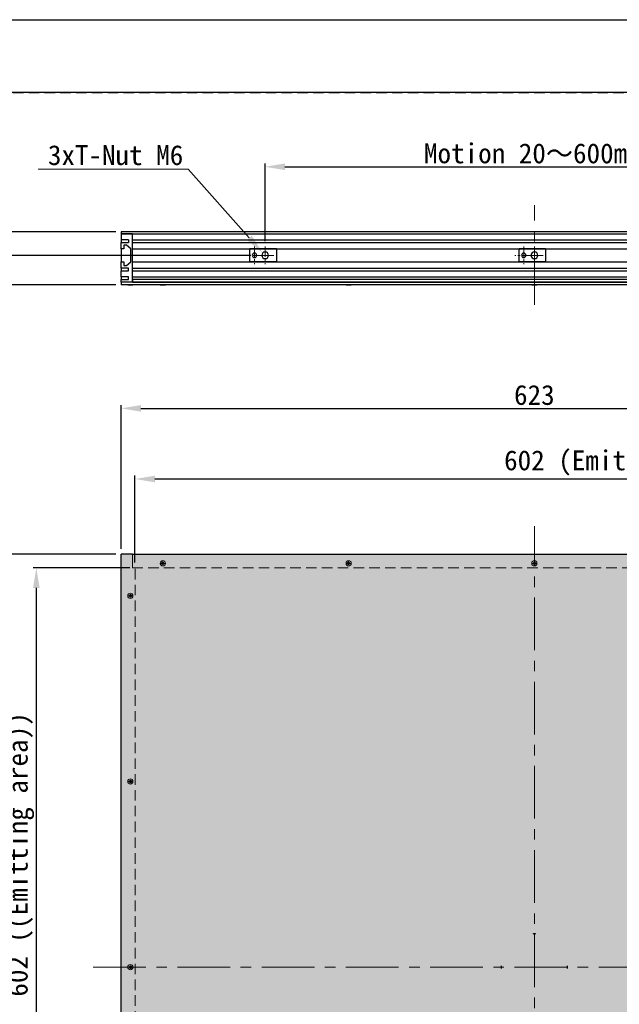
# Model space of a CAD drawing. Header units: millimetres. Extents: x 0 to 420, y 0 to 297.
# Tile 5 of 13: x 95 to 186, y 148 to 297. Entities that reach past the tile are written whole.
import ezdxf
from ezdxf import colors
from ezdxf.entities.mleader import LeaderData, LeaderLine
from ezdxf.math import Vec2, Vec3

# ---------------------------------------------------------------- set-up
doc = ezdxf.new("R2010")
doc.units = ezdxf.units.MM
doc.header["$LTSCALE"] = 0.25
doc.linetypes.add('CENTER', pattern=[50.8, 31.75, -6.35, 6.35, -6.35])
doc.linetypes.add('HIDDEN', pattern=[9.525, 6.35, -3.175])
for name, color, linetype, lineweight in [('BASE', 7, 'Continuous', 25), ('CENTER', 1, 'CENTER', 9), ('DIFFUSER', 4, 'Continuous', 20), ('DIMENSION', 6, 'Continuous', 15), ('HIDDEN', 3, 'HIDDEN', 15), ('MXB8607', 7, 'Continuous', 20), ('SFB-4A6', 7, 'Continuous', 20), ('SIDE COVER', 7, 'Continuous', 25)]:
    doc.layers.add(name, color=color, linetype=linetype, lineweight=lineweight)
doc.layers.add('FORM', color=252, linetype='Continuous')
doc.layers.add('PAPER', color=254, linetype='Continuous', plot=False)
doc.styles.add('VS Standard', font='msgothic.ttc', dxfattribs={"height": 3})
doc.dimstyles.new('VS Standard x0.2', dxfattribs={"dimtxt": 3, "dimasz": 3, "dimexe": 0.5, "dimexo": 0.8, "dimgap": 0.5, "dimtad": 3, "dimlfac": 5, "dimrnd": 0.0001, "dimzin": 9, "dimdsep": 46, "dimtxsty": 'VS Standard', "dimcen": 0, "dimaunit": 1, "dimadec": 0, "dimazin": 2, "dimtfac": 1, "dimtmove": 0, "dimatfit": 2, "dimfxl": 1, "dimtolj": 1, "dimtzin": 0, "dimarcsym": 0})
doc.dimstyles.new('VS Standard x2', dxfattribs={"dimtxt": 3, "dimasz": 3, "dimexe": 0.5, "dimexo": 0.8, "dimgap": 0.5, "dimtad": 3, "dimlfac": 0.5, "dimrnd": 0.0001, "dimzin": 9, "dimdsep": 46, "dimtxsty": 'VS Standard', "dimcen": 0, "dimclrd": 256, "dimclre": 256, "dimclrt": 256, "dimaunit": 1, "dimadec": 0, "dimazin": 2, "dimtfac": 1, "dimtmove": 0, "dimatfit": 2, "dimfxl": 1, "dimtolj": 1, "dimtzin": 0, "dimarcsym": 0})

# ---------------------------------------------------------------- blocks, each defined once
blk = doc.blocks.new('*D7')
at = {"layer": 'Defpoints', "color": 0}
for p in [(235.36, 238.38), (110.76, 216.41), (235.36, 216.41)]:
    blk.add_point(p, dxfattribs=at)
at = {"layer": 'DIMENSION', "color": 0, "lineweight": -2}
for p, q in [((110.76, 217.21), (110.76, 238.88)), ((113.76, 238.38), (232.36, 238.38)), ((235.36, 217.21), (235.36, 238.88))]:
    blk.add_line(p, q, dxfattribs=at)
at = {"layer": 'DIMENSION', "color": 0}
for points in [[(113.76, 238.88), (113.76, 237.88), (110.76, 238.38)], [(232.36, 237.88), (232.36, 238.88), (235.36, 238.38)]]:
    blk.add_solid(points, dxfattribs=at)
at = {"layer": 'DIMENSION', "color": 0, "insert": (173.06, 240.38), "char_height": 3, "attachment_point": 5, "style": 'VS Standard'}
blk.add_mtext('\\A1;623', dxfattribs=at)
blk = doc.blocks.new('*D8')
at = {"layer": 'Defpoints', "color": 0}
for p in [(233.26, 227.73), (112.86, 214.31), (233.26, 214.31)]:
    blk.add_point(p, dxfattribs=at)
at = {"layer": 'DIMENSION', "color": 0, "lineweight": -2}
for p, q in [((112.86, 215.11), (112.86, 228.23)), ((115.86, 227.73), (230.26, 227.73)), ((233.26, 215.11), (233.26, 228.23))]:
    blk.add_line(p, q, dxfattribs=at)
at = {"layer": 'DIMENSION', "color": 0}
for points in [[(115.86, 228.23), (115.86, 227.23), (112.86, 227.73)], [(230.26, 227.23), (230.26, 228.23), (233.26, 227.73)]]:
    blk.add_solid(points, dxfattribs=at)
at = {"layer": 'DIMENSION', "color": 0, "insert": (187.89, 230.05), "char_height": 3, "attachment_point": 5, "style": 'VS Standard'}
blk.add_mtext('\\A1;\\A1;602 (Emitting area)', dxfattribs=at)
blk = doc.blocks.new('*D9')
at = {"layer": 'Defpoints', "color": 0}
for p in [(112.86, 214.31), (97.99, 93.91), (112.86, 93.91)]:
    blk.add_point(p, dxfattribs=at)
at = {"layer": 'DIMENSION', "color": 0, "lineweight": -2}
for p, q in [((112.06, 214.31), (97.49, 214.31)), ((97.99, 211.31), (97.99, 96.91)), ((112.06, 93.91), (97.49, 93.91))]:
    blk.add_line(p, q, dxfattribs=at)
at = {"layer": 'DIMENSION', "color": 0}
for points in [[(98.49, 211.31), (97.49, 211.31), (97.99, 214.31)], [(97.49, 96.91), (98.49, 96.91), (97.99, 93.91)]]:
    blk.add_solid(points, dxfattribs=at)
at = {"layer": 'DIMENSION', "color": 0, "insert": (95.67, 171.09), "char_height": 3, "attachment_point": 5, "rotation": 90, "style": 'VS Standard'}
blk.add_mtext('\\A1;\\A1;602 ((Emitting area))', dxfattribs=at)
blk = doc.blocks.new('*D10')
at = {"layer": 'Defpoints', "color": 0}
for p in [(85.8, 216.41), (110.76, 216.41), (110.76, 91.81)]:
    blk.add_point(p, dxfattribs=at)
at = {"layer": 'DIMENSION', "color": 0, "lineweight": -2}
for p, q in [((109.96, 216.41), (85.3, 216.41)), ((85.8, 94.81), (85.8, 213.41)), ((109.96, 91.81), (85.3, 91.81))]:
    blk.add_line(p, q, dxfattribs=at)
at = {"layer": 'DIMENSION', "color": 0}
for points in [[(86.3, 213.41), (85.3, 213.41), (85.8, 216.41)], [(85.3, 94.81), (86.3, 94.81), (85.8, 91.81)]]:
    blk.add_solid(points, dxfattribs=at)
at = {"layer": 'DIMENSION', "color": 0, "insert": (83.8, 154.11), "char_height": 3, "attachment_point": 5, "rotation": 90, "style": 'VS Standard'}
blk.add_mtext('\\A1;623', dxfattribs=at)
blk = doc.blocks.new('*D16')
at = {"layer": 'Defpoints', "color": 0}
for p in [(213.06, 274.82), (132.46, 262.8), (213.06, 262.8)]:
    blk.add_point(p, dxfattribs=at)
at = {"layer": 'DIMENSION', "lineweight": -2}
for p, q in [((132.46, 263.6), (132.46, 275.32)), ((135.46, 274.82), (210.06, 274.82)), ((213.06, 263.6), (213.06, 275.32))]:
    blk.add_line(p, q, dxfattribs=at)
at = {"layer": 'DIMENSION'}
for points in [[(135.46, 275.32), (135.46, 274.32), (132.46, 274.82)], [(210.06, 274.32), (210.06, 275.32), (213.06, 274.82)]]:
    blk.add_solid(points, dxfattribs=at)
at = {"layer": 'DIMENSION', "insert": (172.76, 276.82), "char_height": 3, "attachment_point": 5, "style": 'VS Standard'}
blk.add_mtext('\\A1;{\\A1;Motion 20}～600mm', dxfattribs=at)
blk = doc.blocks.new('*D18')
at = {"layer": 'Defpoints', "color": 0}
for p in [(88.14, 265.01), (110.76, 265.01), (131.13, 261.46)]:
    blk.add_point(p, dxfattribs=at)
at = {"layer": 'DIMENSION', "color": 0, "lineweight": -2}
for p, q in [((88.14, 265.01), (88.14, 281.15)), ((88.14, 268.01), (88.14, 271.01)), ((109.96, 265.01), (87.64, 265.01)), ((88.14, 261.46), (88.14, 265.01)), ((130.33, 261.46), (87.64, 261.46)), ((88.14, 258.46), (88.14, 255.46))]:
    blk.add_line(p, q, dxfattribs=at)
at = {"layer": 'DIMENSION', "color": 0}
for points in [[(87.64, 268.01), (88.64, 268.01), (88.14, 265.01)], [(88.64, 258.46), (87.64, 258.46), (88.14, 261.46)]]:
    blk.add_solid(points, dxfattribs=at)
at = {"layer": 'DIMENSION', "color": 0, "insert": (86.14, 276.08), "char_height": 3, "attachment_point": 5, "rotation": 90, "style": 'VS Standard'}
blk.add_mtext('\\A1;\\A1;17.75', dxfattribs=at)
blk = doc.blocks.new('*D19')
at = {"layer": 'Defpoints', "color": 0}
for p in [(80.26, 265.01), (110.76, 265.01), (110.76, 257.01)]:
    blk.add_point(p, dxfattribs=at)
at = {"layer": 'DIMENSION', "color": 0, "lineweight": -2}
for p, q in [((109.96, 265.01), (79.76, 265.01)), ((80.26, 260.01), (80.26, 262.01)), ((109.96, 257.01), (79.76, 257.01))]:
    blk.add_line(p, q, dxfattribs=at)
at = {"layer": 'DIMENSION', "color": 0}
for points in [[(80.76, 262.01), (79.76, 262.01), (80.26, 265.01)], [(79.76, 260.01), (80.76, 260.01), (80.26, 257.01)]]:
    blk.add_solid(points, dxfattribs=at)
at = {"layer": 'DIMENSION', "color": 0, "insert": (78.26, 261.01), "char_height": 3, "attachment_point": 5, "rotation": 90, "style": 'VS Standard'}
blk.add_mtext('\\A1;40', dxfattribs=at)

msp = doc.modelspace()

# ---------------------------------------------------------------- hatches: boundary and pattern name
at = {"layer": 'DIFFUSER'}
h = msp.add_hatch(dxfattribs=at)
h.set_pattern_fill('PLUSSES', color=256, scale=0.2, style=0)
h.paths.add_polyline_path([(110.7634, 93.5074), (110.7634, 91.8074), (233.6634, 91.8074), (235.3634, 91.8074), (235.3634, 123.8074), (235.3634, 124.4074), (235.3634, 203.8074), (235.3634, 204.4074), (235.3634, 214.7074), (235.3634, 216.4074), (112.4634, 216.4074), (110.7634, 216.4074)])

# ---------------------------------------------------------------- linework, layer by layer
at = {"layer": 'BASE', "linetype": 'Continuous', "lineweight": 25}
for p, q in [((235.3634, 265.009), (110.7634, 265.009)), ((110.7634, 265.009), (110.7634, 264.709))]:
    msp.add_line(p, q, dxfattribs=at)
at = {"layer": 'CENTER'}
for p, q in [((173.0634, 254.0152), (173.0634, 269.0152)), ((173.0634, 87.6074), (173.0634, 220.6074)), ((106.5634, 154.1074), (239.5634, 154.1074))]:
    msp.add_line(p, q, dxfattribs=at)
at = {"layer": 'CENTER', "ltscale": 0.2}
for p, q in [((132.2127, 261.459), (129.5365, 261.459)), ((130.8746, 262.7971), (130.8746, 260.1209)), ((133.8127, 261.459), (131.1365, 261.459)), ((132.4746, 262.7971), (132.4746, 260.1209)), ((172.8015, 261.459), (170.1253, 261.459)), ((171.4634, 262.7971), (171.4634, 260.1209)), ((174.4015, 261.459), (171.7253, 261.459)), ((173.0634, 262.7971), (173.0634, 260.1209)), ((173.0634, 262.7971), (173.0634, 260.1209))]:
    msp.add_line(p, q, dxfattribs=at)
at = {"layer": 'DIFFUSER', "linetype": 'Continuous', "lineweight": 25}
for p, q in [((235.3634, 257.409), (110.7634, 257.409)), ((110.7634, 257.409), (110.7634, 257.009)), ((235.3634, 257.009), (110.7634, 257.009))]:
    msp.add_line(p, q, dxfattribs=at)
for start, end in [(90, 92.521828), (87.478172, 90), (177.478172, 182.521828), (357.478172, 2.521828)]:
    msp.add_arc((173.0634, 154.1074), 5, start, end, dxfattribs=at)
at = {"layer": 'FORM'}
msp.add_line((406.5, 286), (13.5, 286), dxfattribs=at)
at = {"layer": 'FORM', "linetype": 'HIDDEN'}
msp.add_lwpolyline([(13.5, 286), (406.5, 286), (406.5, 11), (13.5, 11)], close=True, dxfattribs=at)
at = {"layer": 'HIDDEN'}
for p, q in [((112.4634, 216.4074), (112.4634, 214.3074)), ((112.4634, 214.3074), (112.4634, 216.4074)), ((112.4634, 216.4074), (112.4634, 214.3074)), ((112.4634, 216.4074), (112.4634, 214.3074)), ((112.4634, 214.3074), (112.4634, 216.4074)), ((112.4634, 214.3074), (112.4634, 216.4074)), ((112.4634, 214.3074), (233.2634, 214.3074)), ((112.8634, 93.5074), (112.8634, 214.3074))]:
    msp.add_line(p, q, dxfattribs=at)
at = {"layer": 'MXB8607'}
for p, q in [((111.7684, 256.959), (111.7684, 257.009)), ((112.5584, 257.009), (111.7684, 257.009)), ((112.5584, 256.959), (111.7684, 256.959)), ((112.5584, 256.959), (112.5584, 257.009)), ((112.5584, 256.959), (112.5584, 257.009)), ((116.6684, 256.959), (116.6684, 257.009)), ((117.4584, 257.009), (116.6684, 257.009)), ((117.4584, 256.959), (116.6684, 256.959)), ((117.4584, 256.959), (117.4584, 257.009)), ((117.4584, 256.959), (117.4584, 257.009)), ((144.6684, 256.959), (144.6684, 257.009)), ((145.4584, 257.009), (144.6684, 257.009)), ((145.4584, 256.959), (144.6684, 256.959)), ((145.4584, 256.959), (145.4584, 257.009)), ((145.4584, 256.959), (145.4584, 257.009)), ((172.6684, 256.959), (172.6684, 257.009)), ((173.4584, 257.009), (172.6684, 257.009)), ((173.4584, 256.959), (172.6684, 256.959)), ((173.4584, 256.959), (173.4584, 257.009)), ((173.4584, 256.959), (173.4584, 257.009)), ((116.8634, 214.9574), (116.8634, 215.0574)), ((116.8926, 215.0281), (116.8634, 215.0574)), ((116.8634, 215.0574), (117.0134, 215.0574)), ((116.8926, 214.9866), (116.8634, 214.9574)), ((117.0134, 214.9574), (116.8634, 214.9574)), ((116.8926, 214.9866), (116.8926, 215.0281)), ((116.8926, 215.0281), (117.0426, 215.0281)), ((117.0426, 214.9866), (116.8926, 214.9866)), ((117.0426, 215.1781), (117.0134, 215.2074)), ((117.0134, 215.0574), (117.0134, 215.2074)), ((117.0134, 215.2074), (117.1134, 215.2074)), ((117.0134, 215.0574), (117.0426, 215.0281)), ((117.0426, 214.9866), (117.0134, 214.9574)), ((117.0134, 214.8074), (117.0134, 214.9574)), ((117.0426, 214.8366), (117.0134, 214.8074)), ((117.1134, 214.8074), (117.0134, 214.8074)), ((117.0426, 215.1781), (117.0841, 215.1781)), ((117.0426, 215.0281), (117.0426, 215.1781)), ((117.0426, 214.8366), (117.0426, 214.9866)), ((117.0841, 214.8366), (117.0426, 214.8366)), ((117.0841, 215.1781), (117.1134, 215.2074)), ((117.0841, 215.1781), (117.0841, 215.0281)), ((117.0841, 215.0281), (117.1134, 215.0574)), ((117.0841, 215.0281), (117.2341, 215.0281)), ((117.0841, 214.9866), (117.0841, 214.8366)), ((117.2341, 214.9866), (117.0841, 214.9866)), ((117.0841, 214.9866), (117.1134, 214.9574)), ((117.0841, 214.8366), (117.1134, 214.8074)), ((117.1134, 215.2074), (117.1134, 215.0574)), ((117.1134, 215.0574), (117.2634, 215.0574)), ((117.2634, 214.9574), (117.1134, 214.9574)), ((117.1134, 214.9574), (117.1134, 214.8074)), ((117.2341, 215.0281), (117.2634, 215.0574)), ((117.2341, 215.0281), (117.2341, 214.9866)), ((117.2341, 214.9866), (117.2634, 214.9574)), ((117.2634, 215.0574), (117.2634, 214.9574)), ((144.8634, 214.9574), (144.8634, 215.0574)), ((144.8926, 215.0281), (144.8634, 215.0574)), ((144.8634, 215.0574), (145.0134, 215.0574)), ((144.8926, 214.9866), (144.8634, 214.9574)), ((145.0134, 214.9574), (144.8634, 214.9574)), ((144.8926, 214.9866), (144.8926, 215.0281)), ((144.8926, 215.0281), (145.0426, 215.0281)), ((145.0426, 214.9866), (144.8926, 214.9866)), ((145.0426, 215.1781), (145.0134, 215.2074)), ((145.0134, 215.0574), (145.0134, 215.2074)), ((145.0134, 215.2074), (145.1134, 215.2074)), ((145.0134, 215.0574), (145.0426, 215.0281)), ((145.0426, 214.9866), (145.0134, 214.9574)), ((145.0134, 214.8074), (145.0134, 214.9574)), ((145.0426, 214.8366), (145.0134, 214.8074)), ((145.1134, 214.8074), (145.0134, 214.8074)), ((145.0426, 215.1781), (145.0841, 215.1781)), ((145.0426, 215.0281), (145.0426, 215.1781)), ((145.0426, 214.8366), (145.0426, 214.9866)), ((145.0841, 214.8366), (145.0426, 214.8366)), ((145.0841, 215.1781), (145.1134, 215.2074)), ((145.0841, 215.1781), (145.0841, 215.0281)), ((145.0841, 215.0281), (145.1134, 215.0574)), ((145.0841, 215.0281), (145.2341, 215.0281)), ((145.0841, 214.9866), (145.0841, 214.8366)), ((145.2341, 214.9866), (145.0841, 214.9866)), ((145.0841, 214.9866), (145.1134, 214.9574)), ((145.0841, 214.8366), (145.1134, 214.8074)), ((145.1134, 215.2074), (145.1134, 215.0574)), ((145.1134, 215.0574), (145.2634, 215.0574)), ((145.2634, 214.9574), (145.1134, 214.9574)), ((145.1134, 214.9574), (145.1134, 214.8074)), ((145.2341, 215.0281), (145.2634, 215.0574)), ((145.2341, 215.0281), (145.2341, 214.9866)), ((145.2341, 214.9866), (145.2634, 214.9574)), ((145.2634, 215.0574), (145.2634, 214.9574)), ((172.8634, 214.9574), (172.8634, 215.0574)), ((172.8926, 215.0281), (172.8634, 215.0574)), ((172.8634, 215.0574), (173.0134, 215.0574)), ((172.8926, 214.9866), (172.8634, 214.9574)), ((173.0134, 214.9574), (172.8634, 214.9574)), ((172.8926, 214.9866), (172.8926, 215.0281)), ((172.8926, 215.0281), (173.0426, 215.0281)), ((173.0426, 214.9866), (172.8926, 214.9866)), ((173.0426, 215.1781), (173.0134, 215.2074)), ((173.0134, 215.0574), (173.0134, 215.2074)), ((173.0134, 215.2074), (173.1134, 215.2074)), ((173.0134, 215.0574), (173.0426, 215.0281)), ((173.0426, 214.9866), (173.0134, 214.9574)), ((173.0134, 214.8074), (173.0134, 214.9574)), ((173.0426, 214.8366), (173.0134, 214.8074)), ((173.1134, 214.8074), (173.0134, 214.8074)), ((173.0426, 215.1781), (173.0841, 215.1781)), ((173.0426, 215.0281), (173.0426, 215.1781)), ((173.0426, 214.8366), (173.0426, 214.9866)), ((173.0841, 214.8366), (173.0426, 214.8366)), ((173.0841, 215.1781), (173.1134, 215.2074)), ((173.0841, 215.1781), (173.0841, 215.0281)), ((173.0841, 215.0281), (173.1134, 215.0574)), ((173.0841, 215.0281), (173.2341, 215.0281)), ((173.0841, 214.9866), (173.0841, 214.8366)), ((173.2341, 214.9866), (173.0841, 214.9866)), ((173.0841, 214.9866), (173.1134, 214.9574)), ((173.0841, 214.8366), (173.1134, 214.8074)), ((173.1134, 215.2074), (173.1134, 215.0574)), ((173.1134, 215.0574), (173.2634, 215.0574)), ((173.2634, 214.9574), (173.1134, 214.9574)), ((173.1134, 214.9574), (173.1134, 214.8074)), ((173.2341, 215.0281), (173.2634, 215.0574)), ((173.2341, 215.0281), (173.2341, 214.9866)), ((173.2341, 214.9866), (173.2634, 214.9574)), ((173.2634, 215.0574), (173.2634, 214.9574)), ((111.9926, 210.1281), (111.9634, 210.1574)), ((111.9634, 210.0574), (111.9634, 210.1574)), ((111.9634, 210.1574), (112.1134, 210.1574)), ((111.9926, 210.0866), (111.9634, 210.0574)), ((112.1134, 210.0574), (111.9634, 210.0574)), ((111.9926, 210.0866), (111.9926, 210.1281)), ((111.9926, 210.1281), (112.1426, 210.1281)), ((112.1426, 210.0866), (111.9926, 210.0866)), ((112.1134, 210.3074), (112.2134, 210.3074)), ((112.1426, 210.2781), (112.1134, 210.3074)), ((112.1134, 210.1574), (112.1134, 210.3074)), ((112.1426, 210.1281), (112.1134, 210.1574)), ((112.1134, 210.0574), (112.1426, 210.0866)), ((112.1134, 209.9074), (112.1134, 210.0574)), ((112.1426, 209.9366), (112.1134, 209.9074)), ((112.2134, 209.9074), (112.1134, 209.9074)), ((112.1426, 210.1281), (112.1426, 210.2781)), ((112.1426, 210.2781), (112.1841, 210.2781)), ((112.1426, 209.9366), (112.1426, 210.0866)), ((112.1841, 209.9366), (112.1426, 209.9366)), ((112.1841, 210.2781), (112.2134, 210.3074)), ((112.1841, 210.2781), (112.1841, 210.1281)), ((112.1841, 210.1281), (112.2134, 210.1574)), ((112.1841, 210.1281), (112.3341, 210.1281)), ((112.3341, 210.0866), (112.1841, 210.0866)), ((112.1841, 210.0866), (112.2134, 210.0574)), ((112.1841, 210.0866), (112.1841, 209.9366)), ((112.1841, 209.9366), (112.2134, 209.9074)), ((112.2134, 210.3074), (112.2134, 210.1574)), ((112.2134, 210.1574), (112.3634, 210.1574)), ((112.3634, 210.0574), (112.2134, 210.0574)), ((112.2134, 210.0574), (112.2134, 209.9074)), ((112.3341, 210.1281), (112.3634, 210.1574)), ((112.3341, 210.1281), (112.3341, 210.0866)), ((112.3341, 210.0866), (112.3634, 210.0574)), ((112.3634, 210.1574), (112.3634, 210.0574)), ((111.9926, 182.1281), (111.9634, 182.1574)), ((111.9634, 182.0574), (111.9634, 182.1574)), ((111.9634, 182.1574), (112.1134, 182.1574)), ((111.9926, 182.0866), (111.9634, 182.0574)), ((112.1134, 182.0574), (111.9634, 182.0574)), ((111.9926, 182.0866), (111.9926, 182.1281)), ((111.9926, 182.1281), (112.1426, 182.1281)), ((112.1426, 182.0866), (111.9926, 182.0866)), ((112.1134, 182.3074), (112.2134, 182.3074)), ((112.1426, 182.2781), (112.1134, 182.3074)), ((112.1134, 182.1574), (112.1134, 182.3074)), ((112.1426, 182.1281), (112.1134, 182.1574)), ((112.1134, 182.0574), (112.1426, 182.0866)), ((112.1134, 181.9074), (112.1134, 182.0574)), ((112.1426, 181.9366), (112.1134, 181.9074)), ((112.2134, 181.9074), (112.1134, 181.9074)), ((112.1426, 182.1281), (112.1426, 182.2781)), ((112.1426, 182.2781), (112.1841, 182.2781)), ((112.1426, 181.9366), (112.1426, 182.0866)), ((112.1841, 181.9366), (112.1426, 181.9366)), ((112.1841, 182.2781), (112.2134, 182.3074)), ((112.1841, 182.2781), (112.1841, 182.1281)), ((112.1841, 182.1281), (112.2134, 182.1574)), ((112.1841, 182.1281), (112.3341, 182.1281)), ((112.3341, 182.0866), (112.1841, 182.0866)), ((112.1841, 182.0866), (112.2134, 182.0574)), ((112.1841, 182.0866), (112.1841, 181.9366)), ((112.1841, 181.9366), (112.2134, 181.9074)), ((112.2134, 182.3074), (112.2134, 182.1574)), ((112.2134, 182.1574), (112.3634, 182.1574)), ((112.3634, 182.0574), (112.2134, 182.0574)), ((112.2134, 182.0574), (112.2134, 181.9074)), ((112.3341, 182.1281), (112.3634, 182.1574)), ((112.3341, 182.1281), (112.3341, 182.0866)), ((112.3341, 182.0866), (112.3634, 182.0574)), ((112.3634, 182.1574), (112.3634, 182.0574)), ((111.9926, 154.1281), (111.9634, 154.1574)), ((111.9634, 154.0574), (111.9634, 154.1574)), ((111.9634, 154.1574), (112.1134, 154.1574)), ((111.9926, 154.0866), (111.9634, 154.0574)), ((112.1134, 154.0574), (111.9634, 154.0574)), ((111.9926, 154.0866), (111.9926, 154.1281)), ((111.9926, 154.1281), (112.1426, 154.1281)), ((112.1426, 154.0866), (111.9926, 154.0866)), ((112.1134, 154.3074), (112.2134, 154.3074)), ((112.1426, 154.2781), (112.1134, 154.3074)), ((112.1134, 154.1574), (112.1134, 154.3074)), ((112.1426, 154.1281), (112.1134, 154.1574)), ((112.1134, 154.0574), (112.1426, 154.0866)), ((112.1134, 153.9074), (112.1134, 154.0574)), ((112.1426, 153.9366), (112.1134, 153.9074)), ((112.2134, 153.9074), (112.1134, 153.9074)), ((112.1426, 154.1281), (112.1426, 154.2781)), ((112.1426, 154.2781), (112.1841, 154.2781)), ((112.1426, 153.9366), (112.1426, 154.0866)), ((112.1841, 153.9366), (112.1426, 153.9366)), ((112.1841, 154.2781), (112.2134, 154.3074)), ((112.1841, 154.2781), (112.1841, 154.1281)), ((112.1841, 154.1281), (112.2134, 154.1574)), ((112.1841, 154.1281), (112.3341, 154.1281)), ((112.3341, 154.0866), (112.1841, 154.0866)), ((112.1841, 154.0866), (112.2134, 154.0574)), ((112.1841, 154.0866), (112.1841, 153.9366)), ((112.1841, 153.9366), (112.2134, 153.9074)), ((112.2134, 154.3074), (112.2134, 154.1574)), ((112.2134, 154.1574), (112.3634, 154.1574)), ((112.3634, 154.0574), (112.2134, 154.0574)), ((112.2134, 154.0574), (112.2134, 153.9074)), ((112.3341, 154.1281), (112.3634, 154.1574)), ((112.3341, 154.1281), (112.3341, 154.0866)), ((112.3341, 154.0866), (112.3634, 154.0574)), ((112.3634, 154.1574), (112.3634, 154.0574))]:
    msp.add_line(p, q, dxfattribs=at)
at = {"layer": 'MXB8607', "linetype": 'Continuous', "lineweight": 25}
for p, q in [((116.8634, 214.9574), (116.8634, 215.0574)), ((116.8634, 215.0574), (117.0134, 215.0574)), ((116.8926, 215.0281), (116.8634, 215.0574)), ((116.8926, 214.9866), (116.8634, 214.9574)), ((117.0134, 214.9574), (116.8634, 214.9574)), ((116.8926, 214.9866), (116.8926, 215.0281)), ((116.8926, 215.0281), (117.0426, 215.0281)), ((117.0426, 214.9866), (116.8926, 214.9866)), ((117.0426, 215.1781), (117.0134, 215.2074)), ((117.0134, 215.0574), (117.0134, 215.2074)), ((117.0134, 215.2074), (117.1134, 215.2074)), ((117.0134, 215.0574), (117.0426, 215.0281)), ((117.0426, 214.9866), (117.0134, 214.9574)), ((117.0134, 214.8074), (117.0134, 214.9574)), ((117.0426, 214.8366), (117.0134, 214.8074)), ((117.1134, 214.8074), (117.0134, 214.8074)), ((117.0426, 215.1781), (117.0841, 215.1781)), ((117.0426, 215.0281), (117.0426, 215.1781)), ((117.0426, 214.8366), (117.0426, 214.9866)), ((117.0841, 214.8366), (117.0426, 214.8366)), ((117.0841, 215.1781), (117.1134, 215.2074)), ((117.0841, 215.1781), (117.0841, 215.0281)), ((117.0841, 215.0281), (117.1134, 215.0574)), ((117.0841, 215.0281), (117.2341, 215.0281)), ((117.0841, 214.9866), (117.0841, 214.8366)), ((117.2341, 214.9866), (117.0841, 214.9866)), ((117.0841, 214.9866), (117.1134, 214.9574)), ((117.0841, 214.8366), (117.1134, 214.8074)), ((117.1134, 215.2074), (117.1134, 215.0574)), ((117.1134, 215.0574), (117.2634, 215.0574)), ((117.2634, 214.9574), (117.1134, 214.9574)), ((117.1134, 214.9574), (117.1134, 214.8074)), ((117.2341, 215.0281), (117.2634, 215.0574)), ((117.2341, 215.0281), (117.2341, 214.9866)), ((117.2341, 214.9866), (117.2634, 214.9574)), ((117.2634, 215.0574), (117.2634, 214.9574)), ((144.8634, 214.9574), (144.8634, 215.0574)), ((144.8634, 215.0574), (145.0134, 215.0574)), ((144.8926, 215.0281), (144.8634, 215.0574)), ((144.8926, 214.9866), (144.8634, 214.9574)), ((145.0134, 214.9574), (144.8634, 214.9574)), ((144.8926, 214.9866), (144.8926, 215.0281)), ((144.8926, 215.0281), (145.0426, 215.0281)), ((145.0426, 214.9866), (144.8926, 214.9866)), ((145.0426, 215.1781), (145.0134, 215.2074)), ((145.0134, 215.0574), (145.0134, 215.2074)), ((145.0134, 215.2074), (145.1134, 215.2074)), ((145.0134, 215.0574), (145.0426, 215.0281)), ((145.0426, 214.9866), (145.0134, 214.9574)), ((145.0134, 214.8074), (145.0134, 214.9574)), ((145.0426, 214.8366), (145.0134, 214.8074)), ((145.1134, 214.8074), (145.0134, 214.8074)), ((145.0426, 215.1781), (145.0841, 215.1781)), ((145.0426, 215.0281), (145.0426, 215.1781)), ((145.0426, 214.8366), (145.0426, 214.9866)), ((145.0841, 214.8366), (145.0426, 214.8366)), ((145.0841, 215.1781), (145.1134, 215.2074)), ((145.0841, 215.1781), (145.0841, 215.0281)), ((145.0841, 215.0281), (145.1134, 215.0574)), ((145.0841, 215.0281), (145.2341, 215.0281)), ((145.0841, 214.9866), (145.0841, 214.8366)), ((145.2341, 214.9866), (145.0841, 214.9866)), ((145.0841, 214.9866), (145.1134, 214.9574)), ((145.0841, 214.8366), (145.1134, 214.8074)), ((145.1134, 215.2074), (145.1134, 215.0574)), ((145.1134, 215.0574), (145.2634, 215.0574)), ((145.2634, 214.9574), (145.1134, 214.9574)), ((145.1134, 214.9574), (145.1134, 214.8074)), ((145.2341, 215.0281), (145.2634, 215.0574)), ((145.2341, 215.0281), (145.2341, 214.9866)), ((145.2341, 214.9866), (145.2634, 214.9574)), ((145.2634, 215.0574), (145.2634, 214.9574)), ((172.8634, 214.9574), (172.8634, 215.0574)), ((172.8634, 215.0574), (173.0134, 215.0574)), ((172.8926, 215.0281), (172.8634, 215.0574)), ((172.8926, 214.9866), (172.8634, 214.9574)), ((173.0134, 214.9574), (172.8634, 214.9574)), ((172.8926, 214.9866), (172.8926, 215.0281)), ((172.8926, 215.0281), (173.0426, 215.0281)), ((173.0426, 214.9866), (172.8926, 214.9866)), ((173.0426, 215.1781), (173.0134, 215.2074)), ((173.0134, 215.0574), (173.0134, 215.2074)), ((173.0134, 215.2074), (173.1134, 215.2074)), ((173.0134, 215.0574), (173.0426, 215.0281)), ((173.0426, 214.9866), (173.0134, 214.9574)), ((173.0134, 214.8074), (173.0134, 214.9574)), ((173.0426, 214.8366), (173.0134, 214.8074)), ((173.1134, 214.8074), (173.0134, 214.8074)), ((173.0426, 215.1781), (173.0841, 215.1781)), ((173.0426, 215.0281), (173.0426, 215.1781)), ((173.0426, 214.8366), (173.0426, 214.9866)), ((173.0841, 214.8366), (173.0426, 214.8366)), ((173.0841, 215.1781), (173.1134, 215.2074)), ((173.0841, 215.1781), (173.0841, 215.0281)), ((173.0841, 215.0281), (173.1134, 215.0574)), ((173.0841, 215.0281), (173.2341, 215.0281)), ((173.0841, 214.9866), (173.0841, 214.8366)), ((173.2341, 214.9866), (173.0841, 214.9866)), ((173.0841, 214.9866), (173.1134, 214.9574)), ((173.0841, 214.8366), (173.1134, 214.8074)), ((173.1134, 215.2074), (173.1134, 215.0574)), ((173.1134, 215.0574), (173.2634, 215.0574)), ((173.2634, 214.9574), (173.1134, 214.9574)), ((173.1134, 214.9574), (173.1134, 214.8074)), ((173.2341, 215.0281), (173.2634, 215.0574)), ((173.2341, 215.0281), (173.2341, 214.9866)), ((173.2341, 214.9866), (173.2634, 214.9574)), ((173.2634, 215.0574), (173.2634, 214.9574)), ((111.9926, 210.1281), (111.9634, 210.1574)), ((111.9634, 210.0574), (111.9634, 210.1574)), ((111.9634, 210.1574), (112.1134, 210.1574)), ((111.9926, 210.0866), (111.9634, 210.0574)), ((112.1134, 210.0574), (111.9634, 210.0574)), ((111.9926, 210.0866), (111.9926, 210.1281)), ((111.9926, 210.1281), (112.1426, 210.1281)), ((112.1426, 210.0866), (111.9926, 210.0866)), ((112.1134, 210.3074), (112.2134, 210.3074)), ((112.1426, 210.2781), (112.1134, 210.3074)), ((112.1134, 210.1574), (112.1134, 210.3074)), ((112.1426, 210.1281), (112.1134, 210.1574)), ((112.1134, 210.0574), (112.1426, 210.0866)), ((112.1134, 209.9074), (112.1134, 210.0574)), ((112.1426, 209.9366), (112.1134, 209.9074)), ((112.2134, 209.9074), (112.1134, 209.9074)), ((112.1426, 210.1281), (112.1426, 210.2781)), ((112.1426, 210.2781), (112.1841, 210.2781)), ((112.1426, 209.9366), (112.1426, 210.0866)), ((112.1841, 209.9366), (112.1426, 209.9366)), ((112.1841, 210.2781), (112.2134, 210.3074)), ((112.1841, 210.2781), (112.1841, 210.1281)), ((112.1841, 210.1281), (112.2134, 210.1574)), ((112.1841, 210.1281), (112.3341, 210.1281)), ((112.3341, 210.0866), (112.1841, 210.0866)), ((112.1841, 210.0866), (112.2134, 210.0574)), ((112.1841, 210.0866), (112.1841, 209.9366)), ((112.1841, 209.9366), (112.2134, 209.9074)), ((112.2134, 210.3074), (112.2134, 210.1574)), ((112.2134, 210.1574), (112.3634, 210.1574)), ((112.3634, 210.0574), (112.2134, 210.0574)), ((112.2134, 210.0574), (112.2134, 209.9074)), ((112.3341, 210.1281), (112.3634, 210.1574)), ((112.3341, 210.1281), (112.3341, 210.0866)), ((112.3341, 210.0866), (112.3634, 210.0574)), ((112.3634, 210.1574), (112.3634, 210.0574)), ((111.9926, 182.1281), (111.9634, 182.1574)), ((111.9634, 182.0574), (111.9634, 182.1574)), ((111.9634, 182.1574), (112.1134, 182.1574)), ((111.9926, 182.0866), (111.9634, 182.0574)), ((112.1134, 182.0574), (111.9634, 182.0574)), ((111.9926, 182.0866), (111.9926, 182.1281)), ((111.9926, 182.1281), (112.1426, 182.1281)), ((112.1426, 182.0866), (111.9926, 182.0866)), ((112.1134, 182.3074), (112.2134, 182.3074)), ((112.1426, 182.2781), (112.1134, 182.3074)), ((112.1134, 182.1574), (112.1134, 182.3074)), ((112.1426, 182.1281), (112.1134, 182.1574)), ((112.1134, 182.0574), (112.1426, 182.0866)), ((112.1134, 181.9074), (112.1134, 182.0574)), ((112.1426, 181.9366), (112.1134, 181.9074)), ((112.2134, 181.9074), (112.1134, 181.9074)), ((112.1426, 182.1281), (112.1426, 182.2781)), ((112.1426, 182.2781), (112.1841, 182.2781)), ((112.1426, 181.9366), (112.1426, 182.0866)), ((112.1841, 181.9366), (112.1426, 181.9366)), ((112.1841, 182.2781), (112.2134, 182.3074)), ((112.1841, 182.2781), (112.1841, 182.1281)), ((112.1841, 182.1281), (112.2134, 182.1574)), ((112.1841, 182.1281), (112.3341, 182.1281)), ((112.3341, 182.0866), (112.1841, 182.0866)), ((112.1841, 182.0866), (112.2134, 182.0574)), ((112.1841, 182.0866), (112.1841, 181.9366)), ((112.1841, 181.9366), (112.2134, 181.9074)), ((112.2134, 182.3074), (112.2134, 182.1574)), ((112.2134, 182.1574), (112.3634, 182.1574)), ((112.3634, 182.0574), (112.2134, 182.0574)), ((112.2134, 182.0574), (112.2134, 181.9074)), ((112.3341, 182.1281), (112.3634, 182.1574)), ((112.3341, 182.1281), (112.3341, 182.0866)), ((112.3341, 182.0866), (112.3634, 182.0574)), ((112.3634, 182.1574), (112.3634, 182.0574)), ((111.9926, 154.1281), (111.9634, 154.1574)), ((111.9634, 154.0574), (111.9634, 154.1574)), ((111.9634, 154.1574), (112.1134, 154.1574)), ((111.9926, 154.0866), (111.9634, 154.0574)), ((112.1134, 154.0574), (111.9634, 154.0574)), ((111.9926, 154.0866), (111.9926, 154.1281)), ((111.9926, 154.1281), (112.1426, 154.1281)), ((112.1426, 154.0866), (111.9926, 154.0866)), ((112.1134, 154.3074), (112.2134, 154.3074)), ((112.1426, 154.2781), (112.1134, 154.3074)), ((112.1134, 154.1574), (112.1134, 154.3074)), ((112.1426, 154.1281), (112.1134, 154.1574)), ((112.1134, 154.0574), (112.1426, 154.0866)), ((112.1134, 153.9074), (112.1134, 154.0574)), ((112.1426, 153.9366), (112.1134, 153.9074)), ((112.2134, 153.9074), (112.1134, 153.9074)), ((112.1426, 154.1281), (112.1426, 154.2781)), ((112.1426, 154.2781), (112.1841, 154.2781)), ((112.1426, 153.9366), (112.1426, 154.0866)), ((112.1841, 153.9366), (112.1426, 153.9366)), ((112.1841, 154.2781), (112.2134, 154.3074)), ((112.1841, 154.2781), (112.1841, 154.1281)), ((112.1841, 154.1281), (112.2134, 154.1574)), ((112.1841, 154.1281), (112.3341, 154.1281)), ((112.3341, 154.0866), (112.1841, 154.0866)), ((112.1841, 154.0866), (112.2134, 154.0574)), ((112.1841, 154.0866), (112.1841, 153.9366)), ((112.1841, 153.9366), (112.2134, 153.9074)), ((112.2134, 154.3074), (112.2134, 154.1574)), ((112.2134, 154.1574), (112.3634, 154.1574)), ((112.3634, 154.0574), (112.2134, 154.0574)), ((112.2134, 154.0574), (112.2134, 153.9074)), ((112.3341, 154.1281), (112.3634, 154.1574)), ((112.3341, 154.1281), (112.3341, 154.0866)), ((112.3341, 154.0866), (112.3634, 154.0574)), ((112.3634, 154.1574), (112.3634, 154.0574))]:
    msp.add_line(p, q, dxfattribs=at)
at = {"layer": 'MXB8607'}
for centre in [(117.0634, 215.0074), (145.0634, 215.0074), (173.0634, 215.0074), (112.1634, 210.1074), (112.1634, 182.1074), (112.1634, 154.1074)]:
    msp.add_circle(centre, 0.395, dxfattribs=at)
at = {"layer": 'PAPER'}
msp.add_lwpolyline([(0, 297), (420, 297), (420, 0), (0, 0)], close=True, dxfattribs=at)
at = {"layer": 'SFB-4A6', "linetype": 'Continuous', "lineweight": 25}
for p, q in [((130.1746, 262.439), (130.1746, 262.459)), ((134.1746, 262.439), (130.1746, 262.439)), ((130.1746, 260.479), (130.1746, 262.439)), ((134.1746, 262.459), (134.1746, 262.439)), ((134.1746, 262.439), (134.1746, 260.479)), ((170.7634, 262.439), (170.7634, 262.459)), ((174.7634, 262.439), (170.7634, 262.439)), ((170.7634, 260.479), (170.7634, 262.439)), ((174.7634, 262.459), (174.7634, 262.439)), ((174.7634, 262.439), (174.7634, 260.479)), ((134.1746, 260.479), (130.1746, 260.479)), ((130.1746, 260.459), (130.1746, 260.479)), ((134.1746, 260.479), (134.1746, 260.459)), ((174.7634, 260.479), (170.7634, 260.479)), ((170.7634, 260.459), (170.7634, 260.479)), ((174.7634, 260.479), (174.7634, 260.459))]:
    msp.add_line(p, q, dxfattribs=at)
for centre, radius, start, end in [((130.8746, 261.459), 0.33, 90, 270), ((130.8746, 261.459), 0.33, 270, 90), ((132.4746, 261.459), 0.5, 90, 270), ((132.4746, 261.459), 0.5, 270, 90), ((171.4634, 261.459), 0.33, 90, 270), ((171.4634, 261.459), 0.33, 270, 90), ((173.0634, 261.459), 0.5, 90, 270), ((173.0634, 261.459), 0.5, 270, 90)]:
    msp.add_arc(centre, radius, start, end, dxfattribs=at)
at = {"layer": 'SIDE COVER', "lineweight": 25}
for p, q in [((110.7634, 264.709), (235.3634, 264.709)), ((112.4634, 264.709), (110.7634, 264.709)), ((110.7634, 264.709), (110.7634, 263.809)), ((112.4634, 264.709), (235.3634, 264.709)), ((112.4634, 263.809), (112.4634, 264.709)), ((112.4634, 257.409), (112.4634, 264.709)), ((110.7634, 263.809), (110.7634, 263.409)), ((111.8634, 263.809), (110.7634, 263.809)), ((110.7634, 263.409), (111.8634, 263.409)), ((110.7634, 262.459), (110.7634, 263.409)), ((111.1634, 262.9844), (111.1634, 262.459)), ((111.5634, 262.9844), (111.1634, 262.9844)), ((112.2359, 262.459), (111.5634, 262.9844)), ((111.8634, 263.809), (111.8634, 263.409)), ((112.4634, 263.809), (235.3634, 263.809)), ((112.4634, 262.459), (112.4634, 263.409)), ((112.4634, 263.409), (235.3634, 263.409)), ((110.7634, 262.459), (110.7634, 260.459)), ((111.1634, 262.459), (110.7634, 262.459)), ((112.2359, 260.459), (112.2359, 262.459)), ((112.4634, 262.459), (235.3634, 262.459)), ((110.7634, 260.459), (111.1634, 260.459)), ((110.7634, 259.509), (110.7634, 260.459)), ((111.1634, 260.459), (111.1634, 259.9335)), ((111.1634, 259.9335), (111.5634, 259.9335)), ((111.5634, 259.9335), (112.2359, 260.459)), ((112.4634, 259.509), (112.4634, 260.459)), ((112.4634, 260.459), (235.3634, 260.459)), ((110.7634, 259.509), (110.7634, 259.109)), ((111.8634, 259.509), (110.7634, 259.509)), ((110.7634, 259.109), (111.8634, 259.109)), ((110.7634, 258.209), (110.7634, 259.109)), ((111.8634, 259.109), (111.8634, 259.509)), ((112.4634, 259.509), (235.3634, 259.509)), ((112.4634, 259.109), (235.3634, 259.109)), ((112.4634, 258.209), (112.4634, 259.109)), ((110.7634, 258.209), (110.7634, 257.809)), ((111.8634, 258.209), (110.7634, 258.209)), ((110.7634, 257.809), (111.8634, 257.809)), ((110.7634, 257.409), (110.7634, 257.809)), ((112.4634, 257.409), (110.7634, 257.409)), ((111.8634, 257.809), (111.8634, 258.209)), ((112.4634, 258.209), (235.3634, 258.209)), ((112.4634, 257.809), (112.4634, 257.409)), ((235.3634, 257.809), (112.4634, 257.809)), ((112.4634, 257.409), (235.3634, 257.409))]:
    msp.add_line(p, q, dxfattribs=at)
at = {"layer": 'SIDE COVER'}
for p, q in [((112.4634, 216.4074), (110.7634, 216.4074)), ((110.7634, 93.5074), (110.7634, 216.4074)), ((112.4634, 216.4074), (235.3634, 216.4074))]:
    msp.add_line(p, q, dxfattribs=at)

# ---------------------------------------------------------------- dimensions: what is measured, and where the dimension line sits
at = {"layer": 'DIMENSION'}
for base, p1, p2, text, override, picture, middle in [((88.143, 265.009), (131.1253, 261.459), (110.7634, 265.009), '\\A1;<>', {"dimtxsty": 'VS Standard', "dimtfill": 0, "dimtfillclr": 0}, '*D18', (88.143, 276.0797)), ((97.9872, 93.9074), (112.8634, 214.3074), (112.8634, 93.9074), '\\A1;<> ((Emitting area))', {"dimtxsty": 'VS Standard'}, '*D9', (97.9872, 171.0944))]:
    dim = msp.add_linear_dim(base=base, p1=p1, p2=p2, angle=90, text=text, dimstyle='VS Standard x0.2', override=override, dxfattribs=at)
    dim.commit()
    dim.dimension.update_dxf_attribs({"geometry": picture, "text_midpoint": middle, "dimtype": 160})
for base, p1, p2, text, dimstyle, override, picture, middle in [((213.0634, 274.8192), (132.4634, 262.7971), (213.0634, 262.7971), '{\\A1;Motion 20}～600mm', 'VS Standard x2', {"dimtfillclr": 256}, '*D16', (172.7634, 274.8192)), ((233.2634, 227.7287), (112.8634, 214.3074), (233.2634, 214.3074), '\\A1;<> (Emitting area)', 'VS Standard x0.2', {"dimtxsty": 'VS Standard'}, '*D8', (187.8868, 227.7287))]:
    dim = msp.add_linear_dim(base=base, p1=p1, p2=p2, text=text, dimstyle=dimstyle, override=override, dxfattribs=at)
    dim.commit()
    dim.dimension.update_dxf_attribs({"geometry": picture, "text_midpoint": middle, "dimtype": 160})
dim = msp.add_linear_dim(base=(80.2634, 265.009), p1=(110.7634, 257.009), p2=(110.7634, 265.009), angle=90, dimstyle='VS Standard x0.2', dxfattribs=at)
dim.commit()
dim.dimension.update_dxf_attribs({"geometry": '*D19', "text_midpoint": (78.2634, 261.009)})
dim = msp.add_linear_dim(base=(235.3634, 238.3799), p1=(110.7634, 216.4074), p2=(235.3634, 216.4074), dimstyle='VS Standard x0.2', override={"dimtxsty": 'VS Standard'}, dxfattribs=at)
dim.commit()
dim.dimension.update_dxf_attribs({"geometry": '*D7', "text_midpoint": (173.0634, 238.3799), "dimtype": 160})
dim = msp.add_linear_dim(base=(85.8017, 216.4074), p1=(110.7634, 91.8074), p2=(110.7634, 216.4074), angle=90, dimstyle='VS Standard x0.2', override={"dimtxsty": 'VS Standard'}, dxfattribs=at)
dim.commit()
dim.dimension.update_dxf_attribs({"geometry": '*D10', "text_midpoint": (83.8017, 154.1074)})

# ---------------------------------------------------------------- leaders
ml = msp.add_multileader_mtext('Standard', dxfattribs=at)
ml.set_content('3xT-Nut M6\\P', color=256, style='VS Standard')
ml.set_leader_properties(color=256, linetype='ByLayer', lineweight=-1)
ml.build(insert=Vec2(0, 0))
ml.multileader.update_dxf_attribs({"has_dogleg": 0, "text_left_attachment_type": 6, "text_right_attachment_type": 6, "dogleg_length": 0.18, "arrow_head_size": 3})
ctx = ml.context
ctx.base_point, ctx.char_height, ctx.arrow_head_size, ctx.landing_gap_size, ctx.plane_origin = Vec3(81.1603, 274.4768), 3, 3, 0.75, Vec3(-123.9384, 270.6552)
ctx.left_attachment, ctx.right_attachment, ctx.text_align_type = 6, 6, 2
notes = []
notes.append((ctx, [(0, (1, 1, 0), (121.0723, 274.4768), (-1, 0), 0.18, [(0, [(132.0864, 261.8437)], 0, [])])]))
ctx.mtext.insert, ctx.mtext.alignment, ctx.mtext.flow_direction = Vec3(120.1423, 278.0768), 3, 5
for ctx, leaders in notes:
    for number, flags, end, landing, length, lines in leaders:
        leader = LeaderData()
        leader.index, (leader.has_last_leader_line, leader.has_dogleg_vector, leader.attachment_direction) = number, flags
        leader.last_leader_point, leader.dogleg_vector, leader.dogleg_length = Vec3(end), Vec3(landing), length
        for number, points, colour, breaks in lines:
            line = LeaderLine()
            line.index, line.vertices, line.color, line.breaks = number, Vec3.list(points), colors.encode_raw_color(colour), breaks
            leader.lines.append(line)
        ctx.leaders.append(leader)

doc.saveas('drawing.dxf')
